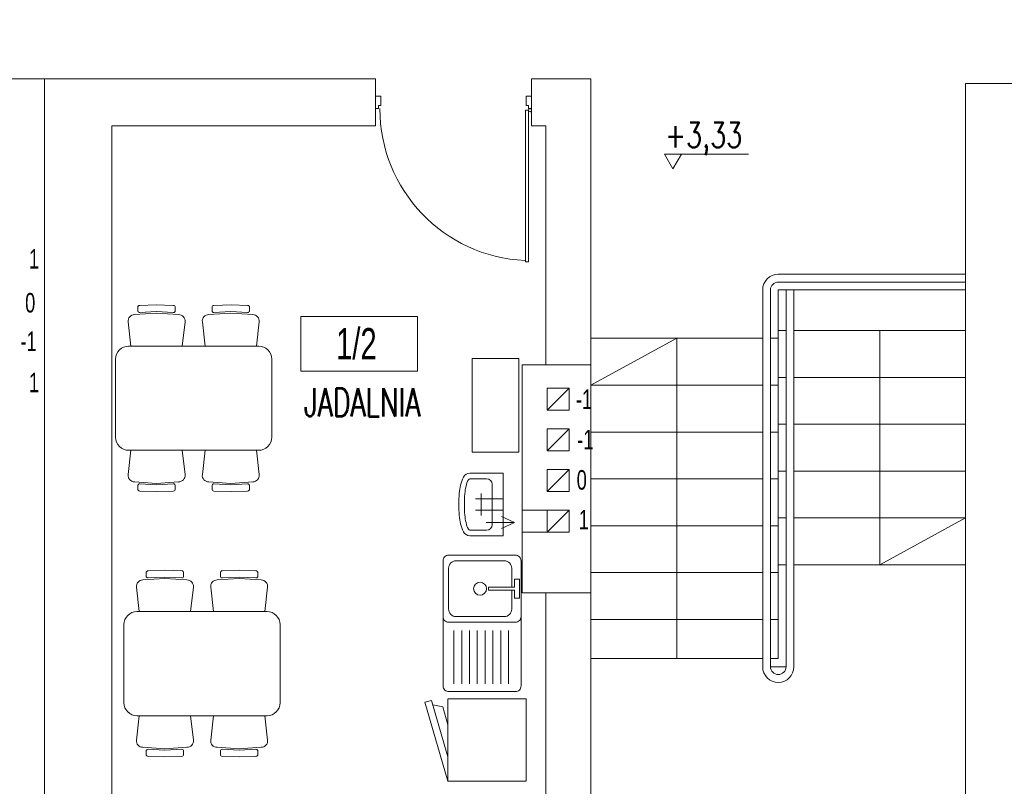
# Model space of a CAD drawing. Header units: millimetres. Extents: x 6354466 to 6508314, y -1889048 to -1342748.
# Tile 84 of 134: x 6389236 to 6395543, y -1660221 to -1655314. Entities that reach past the tile are written whole.
import ezdxf
from ezdxf.enums import TextEntityAlignment as Align

# ---------------------------------------------------------------- set-up
doc = ezdxf.new("R2010")
doc.units = ezdxf.units.MM
doc.header["$PDMODE"] = 3
doc.header["$PDSIZE"] = 10
doc.linetypes.add('DASHED2', pattern=[0.375, 0.25, -0.125])
for name, color, linetype, lineweight in [('drzwi istn', 163, 'Continuous', 5), ('L-4', 92, 'Continuous', 20), ('L-5', 152, 'Continuous', 9), ('L-DIM', 252, 'Continuous', 5), ('L-ISTNIEJĄCE BUDYNKI', 167, 'Continuous', 5), ('L-OPIS', 142, 'Continuous', 9), ('łóżka', 230, 'Continuous', 9)]:
    doc.layers.add(name, color=color, linetype=linetype, lineweight=lineweight)
doc.layers.add('L-9', color=11, linetype='Continuous', plot=False)
doc.styles.add('125', font='cdmsimpl.shx', dxfattribs={"width": 0.7, "height": 125})
doc.styles.add('160', font='simplex.shx', dxfattribs={"width": 0.8, "height": 160})
doc.styles.add('200', font='cdmsimpl.shx', dxfattribs={"width": 0.7, "height": 200})
doc.styles.add('250', font='cdmsimpl.shx', dxfattribs={"width": 0.7, "height": 250})
doc.styles.add('SIM-DIM', font='simplex.shx', dxfattribs={"width": 0.7, "bigfont": 'cdmbigpl.shx'})
doc.dimstyles.new('160', dxfattribs={"dimtxt": 160, "dimasz": 80, "dimexe": 60, "dimexo": 3, "dimgap": 18, "dimtad": 1, "dimdec": 0, "dimlfac": 0.1, "dimrnd": 1, "dimtxsty": '160', "dimblk": 'ARCHTICK', "dimcen": 2.5, "dimdle": 30, "dimadec": 0, "dimazin": 0, "dimtfac": 1, "dimtdec": 0, "dimtix": 1, "dimtmove": 2, "dimatfit": 0, "dimldrblk": 'NONE', "dimfxl": 0, "dimarcsym": 0})

# ---------------------------------------------------------------- blocks, each defined once
blk = doc.blocks.new('PMUI_DRZWI13')
for p, q in [((35, 40), (0, 40)), ((35, -20), (35, 40)), ((965, -20), (965, 40)), ((965, 40), (1000, 40)), ((1000, 40), (1000, -40)), ((0, -40), (20, -40)), ((20, -40), (20, -20)), ((20, -20), (35, -20)), ((20, -50), (20, -60)), ((20, -50), (40, -50)), ((20, -1020), (20, -50)), ((40, -50), (40, -1020)), ((980, -20), (965, -20)), ((980, -40), (980, -20)), ((1000, -40), (980, -40)), ((40, -1020), (20, -1020))]:
    blk.add_line(p, q)
for points in [[(0, 40), (0, -40)], [(20, -50), (20, -1020)]]:
    blk.add_lwpolyline(points)
blk.add_circle((10, -50), 10)
blk.add_arc((-1.9, -39.2), 974.1, 272.72584, 359.95417)
blk = doc.blocks.new('opis pom')
at = {"color": 0}
blk.add_lwpolyline([(252896.7, -40976.9), (253643.9, -40976.9), (253643.9, -41326.9), (252896.7, -41326.9)], close=True, dxfattribs=at)
at = {"layer": 'L-4', "lineweight": 30, "style": '250', "width": 0.7}
blk.add_attdef('2', text='', height=250, dxfattribs=at).set_placement((253252.2, -41151.9), align=Align.MIDDLE_CENTER)
blk = doc.blocks.new('zlewwwf')
at = {"lineweight": 9}
for points in [[(171.02, 258.85), (127.87, 258.85)], [(124.45, 255.29), (124.45, 175.15)], [(132.49, 253.97), (132.49, 219.67)], [(137.49, 253.97), (137.49, 219.67)], [(142.49, 253.97), (142.49, 219.67)], [(147.49, 253.97), (147.49, 219.67)], [(152.49, 253.97), (152.49, 219.67)], [(157.49, 253.97), (157.49, 219.67)], [(162.49, 253.97), (162.49, 219.67)], [(167.49, 253.97), (167.49, 219.67)], [(174.43, 211.28), (174.43, 255.29)]]:
    blk.add_lwpolyline(points, dxfattribs=at)
blk.add_lwpolyline([(170.88, 171.57), (128.03, 171.57, -0.414214), (124.45, 175.15), (124.45, 210.86, -0.414214), (128.03, 214.43), (170.88, 214.43, -0.414214), (174.45, 210.86), (174.45, 175.15, -0.414214)], format="xyb", close=True)
blk.add_lwpolyline([(130.41, 192.02), (130.41, 179.91, 0.414214), (135.17, 175.15), (166.12, 175.15, 0.414214), (170.88, 179.91), (170.88, 206.1, 0.414214), (166.12, 210.86), (135.17, 210.86, 0.414214), (130.41, 206.1), (130.41, 193.99)], format="xyb")
blk.add_lwpolyline([(128.6, 193.99), (145.27, 193.99), (145.27, 192.02), (128.6, 192.02), (128.6, 186.93), (125.56, 186.93), (125.56, 198.98), (128.6, 198.98)], close=True)
at = {"linetype": 'Continuous'}
blk.add_circle((150.74, 193), 4.17, dxfattribs=at)
at = {"lineweight": 9}
for centre, start, end in [((128.03, 255.29), 87.43135, 180), ((170.86, 255.29), 0, 92.56865)]:
    blk.add_arc(centre, 3.57, start, end, dxfattribs=at)
blk = doc.blocks.new('LELELW2')
for points in [[(-29084.29, 5721.74), (-29093.97, 5721.19, -0.414214), (-29095.1, 5722.31), (-29095.1, 5724.2, -0.414214), (-29093.97, 5725.32), (-29084.49, 5725.62), (-29074.6, 5725.32, -0.414214), (-29073.48, 5724.2), (-29073.48, 5722.31, -0.414214), (-29074.6, 5721.19)], [(-29041.47, 5721.74), (-29031.79, 5721.19, 0.414214), (-29030.66, 5722.31), (-29030.66, 5724.2, 0.414214), (-29031.79, 5725.32), (-29041.27, 5725.62), (-29051.16, 5725.32, 0.414214), (-29052.28, 5724.2), (-29052.28, 5722.31, 0.414214), (-29051.16, 5721.19)], [(-29100.38, 5641.85), (-29025.38, 5641.85, 0.414214), (-29017.88, 5649.35), (-29017.88, 5694.35, 0.414214), (-29025.38, 5701.85), (-29100.38, 5701.85, 0.414214), (-29107.88, 5694.35), (-29107.88, 5649.35, 0.414214)], [(-29084.29, 5621.96), (-29093.97, 5622.51, 0.414214), (-29095.1, 5621.39), (-29095.1, 5619.5, 0.414214), (-29093.97, 5618.38), (-29084.49, 5618.08), (-29074.6, 5618.38, 0.414214), (-29073.48, 5619.5), (-29073.48, 5621.39, 0.414214), (-29074.6, 5622.51)], [(-29041.47, 5621.96), (-29031.79, 5622.51, -0.414214), (-29030.66, 5621.39), (-29030.66, 5619.5, -0.414214), (-29031.79, 5618.38), (-29041.27, 5618.08), (-29051.16, 5618.38, -0.414214), (-29052.28, 5619.5), (-29052.28, 5621.39, -0.414214), (-29051.16, 5622.51)]]:
    blk.add_lwpolyline(points, format="xyb", close=True)
for points in [[(-29099.14, 5701.85), (-29100.7, 5715.89, -0.447008), (-29096.97, 5720.05), (-29084.29, 5720.9, -0.436507)], [(-29084.29, 5720.9), (-29071.6, 5720.05, -0.447008), (-29067.88, 5715.89), (-29069.44, 5701.85, -0.382162)], [(-29041.47, 5720.9), (-29054.16, 5720.05, 0.447008), (-29057.89, 5715.89), (-29056.33, 5701.85, 0.382162)], [(-29026.62, 5701.85), (-29025.06, 5715.89, 0.447008), (-29028.79, 5720.05), (-29041.47, 5720.9, 0.436507)], [(-29099.14, 5641.85), (-29100.7, 5627.81, 0.447008), (-29096.97, 5623.65), (-29084.29, 5622.8, 0.436507)], [(-29084.29, 5622.8), (-29071.6, 5623.65, 0.447008), (-29067.88, 5627.81), (-29069.44, 5641.85, 0.382162)], [(-29041.47, 5622.8), (-29054.16, 5623.65, -0.447008), (-29057.89, 5627.81), (-29056.33, 5641.85, -0.382162)], [(-29026.62, 5641.85), (-29025.06, 5627.81, -0.447008), (-29028.79, 5623.65), (-29041.47, 5622.8, -0.436507)]]:
    blk.add_lwpolyline(points, format="xyb")
blk = doc.blocks.new('LOD-WBUD')
at = {"linetype": 'DASHED2'}
for p, q in [((3, 60), (60, 60)), ((60, 0), (3, 0))]:
    blk.add_line(p, q, dxfattribs=at)
for p, q in [((60, 17.89), (71.97, 59.01)), ((60, 0), (76.77, 57.61)), ((71.97, 59.01), (76.77, 57.61)), ((60, 41.14), (63.86, 54.38)), ((70.99, 55.65), (63.86, 54.38))]:
    blk.add_line(p, q)
blk = doc.blocks.new('GTTG')
at = {"ltscale": 8}
blk.add_line((69307.4, -87535.9), (69307.4, -87009.6), dxfattribs=at)
at = {"ltscale": 8, "xscale": -8.771929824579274, "yscale": 8.771929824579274, "zscale": 8.771929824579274, "rotation": 180}
blk.add_blockref('LOD-WBUD', (68781.1, -87009.6), dxfattribs=at)
blk = doc.blocks.new('UMYW-40')
for p, q in [((-22.5, -24), (-22.5, 0)), ((-22.5, 0), (22.5, 0)), ((-4, 0), (-4, -20)), ((4, 0), (4, -20)), ((22.5, 0), (22.5, -24)), ((-18.5, -24), (-18.5, -12)), ((-14.5, -8), (14.5, -8)), ((18.5, -12), (18.5, -24)), ((8, -16), (-8, -16))]:
    blk.add_line(p, q)
for points in [[(-22.5, -24, 0.279373), (-19.68, -28.66, 0.067138), (-13.93, -30.74, 0.030914), (-7.98, -31.64, 0.022334), (0, -32, 0.022334), (7.98, -31.64, 0.030914), (13.93, -30.74, 0.067138), (19.68, -28.66, 0.279373), (22.5, -24, 0.279373)], [(-18.5, -24, 0.279373), (-17.83, -25.11, 0.067138), (-13.08, -26.83, 0.030914), (-7.63, -27.66, 0.022334), (0, -28, 0.022334), (7.63, -27.66, 0.030914), (13.08, -26.83, 0.067138), (17.83, -25.11, 0.279373), (18.5, -24, 0.279373)]]:
    blk.add_lwpolyline(points, format="xyb")
for centre, start, end in [((-14.5, -12), 90, 180), ((14.5, -12), 0, 90)]:
    blk.add_arc(centre, 4, start, end)
blk = doc.blocks.new('_ArchTick')
at = {"color": 0, "linetype": 'ByBlock', "const_width": 0.15}
blk.add_lwpolyline([(-0.5, -0.5), (0.5, 0.5)], dxfattribs=at)
blk = doc.blocks.new('*D276')
at = {"layer": 'Defpoints', "color": 0, "transparency": 16777216}
for p in [(6413285.3, -1646723.4), (6382504.7, -1660693.4), (6383200.3, -1660693.4)]:
    blk.add_point(p, dxfattribs=at)
at = {"layer": 'L-DIM', "color": 0, "lineweight": -2, "ltscale": 10, "transparency": 16777216}
for p, q in [((6382584.7, -1646723.4), (6382444.7, -1646723.4)), ((6382504.7, -1646693.4), (6382504.7, -1660723.4)), ((6382584.7, -1660693.4), (6382444.7, -1660693.4))]:
    blk.add_line(p, q, dxfattribs=at)
at = {"layer": 'L-DIM', "color": 0, "linetype": 'ByBlock', "lineweight": -2, "transparency": 16777216, "xscale": 80, "yscale": 80, "zscale": 80}
for p, rotation in [((6382504.7, -1646723.4), 90), ((6382504.7, -1660693.4), 270)]:
    blk.add_blockref('_ArchTick', p, dxfattribs=dict(at, rotation=rotation))
at = {"layer": 'L-DIM', "color": 0, "ltscale": 10, "transparency": 16777216, "insert": (6382406.7, -1653708.4), "char_height": 160, "attachment_point": 5, "rotation": 90, "style": '160'}
blk.add_mtext('1397', dxfattribs=at)
blk = doc.blocks.new('_None')

msp = doc.modelspace()

# ---------------------------------------------------------------- linework, layer by layer
at = {"layer": 'L-ISTNIEJĄCE BUDYNKI'}
for p, q in [((6388955.3, -1655693.4), (6389395.3, -1655693.4)), ((6389395.3, -1655693.4), (6389395.3, -1660693.4)), ((6389395.3, -1655693.4), (6391515.3, -1655693.4)), ((6391515.3, -1655693.4), (6391515.3, -1655993.4)), ((6392515.3, -1655693.4), (6392515.3, -1655993.4)), ((6392515.3, -1655693.4), (6392895.3, -1655693.4)), ((6392895.3, -1655693.4), (6392895.3, -1660303.4)), ((6395295.3, -1655723.4), (6395295.3, -1660303.4)), ((6395295.3, -1655723.4), (6396475.3, -1655723.4)), ((6389825.3, -1655993.4), (6391515.3, -1655993.4)), ((6389825.3, -1655993.4), (6389825.3, -1660303.4)), ((6392515.3, -1655993.4), (6392605.3, -1655993.4)), ((6392605.3, -1655993.4), (6392605.3, -1657523.4)), ((6394095.3, -1656943.4), (6395295.3, -1656943.4)), ((6394095.3, -1656993.4), (6395295.3, -1656993.4)), ((6393995.3, -1659455.6), (6393995.3, -1657043.4)), ((6394045.3, -1659455.6), (6394045.3, -1657043.4)), ((6394095.3, -1658803.4), (6394095.3, -1657043.4)), ((6394095.3, -1657043.4), (6395295.3, -1657043.4)), ((6394145.3, -1659455.6), (6394145.3, -1657043.4)), ((6394195.3, -1659455.6), (6394195.3, -1657043.4)), ((6394195.3, -1657303.4), (6395295.3, -1657303.4)), ((6394745.3, -1657303.4), (6394745.3, -1658803.4)), ((6392895.3, -1657353.4), (6393995.3, -1657353.4)), ((6393445.3, -1657353.4), (6392895.3, -1657653.4)), ((6393445.3, -1659403.4), (6393445.3, -1657353.4)), ((6394045.3, -1657353.4), (6394095.3, -1657353.4)), ((6392455.3, -1657523.4), (6392895.3, -1657523.4)), ((6392455.3, -1657523.4), (6392455.3, -1658453.4)), ((6394195.3, -1657603.4), (6395295.3, -1657603.4)), ((6392615.3, -1657813.4), (6392755.3, -1657673.4)), ((6392615.3, -1657813.4), (6392755.3, -1657673.4)), ((6392895.3, -1657653.4), (6393995.3, -1657653.4)), ((6394045.3, -1657653.4), (6394095.3, -1657653.4)), ((6392615.3, -1658073.4), (6392755.3, -1657933.4)), ((6392895.3, -1657953.4), (6393995.3, -1657953.4)), ((6394045.3, -1657953.4), (6394095.3, -1657953.4)), ((6394195.3, -1657903.4), (6395295.3, -1657903.4)), ((6392615.3, -1658333.4), (6392755.3, -1658193.4)), ((6394195.3, -1658203.4), (6395295.3, -1658203.4)), ((6392895.3, -1658253.4), (6393995.3, -1658253.4)), ((6394045.3, -1658253.4), (6394095.3, -1658253.4)), ((6392455.3, -1658453.4), (6392455.3, -1658593.4)), ((6392455.3, -1658453.4), (6392755.3, -1658453.4)), ((6392615.3, -1658593.4), (6392755.3, -1658453.4)), ((6392755.3, -1658453.4), (6392755.3, -1658593.4)), ((6392404.7, -1658531.8), (6392322.9, -1658493.4)), ((6394195.3, -1658503.4), (6395295.3, -1658503.4)), ((6394745.3, -1658803.4), (6395295.3, -1658503.4)), ((6392404.7, -1658531.8), (6392223.6, -1658531.8)), ((6392404.7, -1658531.8), (6392322.9, -1658570.1)), ((6392895.3, -1658553.4), (6393995.3, -1658553.4)), ((6394045.3, -1658553.4), (6394095.3, -1658553.4)), ((6392455.3, -1658593.4), (6392455.3, -1658983.4)), ((6392755.3, -1658593.4), (6392455.3, -1658593.4)), ((6394095.3, -1658803.4), (6394145.3, -1658803.4)), ((6394195.3, -1658803.4), (6395295.3, -1658803.4)), ((6392895.3, -1658853.4), (6393995.3, -1658853.4)), ((6392455.3, -1658983.4), (6392895.3, -1658983.4)), ((6392605.3, -1658983.4), (6392605.3, -1660303.4)), ((6392895.3, -1659153.4), (6393995.3, -1659153.4)), ((6392895.3, -1659403.4), (6393995.3, -1659403.4)), ((6394045.3, -1659455.6), (6394145.3, -1659455.6))]:
    msp.add_line(p, q, dxfattribs=at)
at = {"layer": 'L-ISTNIEJĄCE BUDYNKI', "ltscale": 10}
for p, q in [((6394145.3, -1657303.4), (6394095.3, -1657303.4)), ((6394145.3, -1657603.4), (6394095.3, -1657603.4)), ((6394145.3, -1657903.4), (6394095.3, -1657903.4)), ((6394145.3, -1658203.4), (6394095.3, -1658203.4)), ((6394145.3, -1658503.4), (6394095.3, -1658503.4)), ((6394095.3, -1658803.4), (6394095.3, -1659403.4)), ((6394045.3, -1658853.4), (6394095.3, -1658853.4)), ((6394045.3, -1659153.4), (6394095.3, -1659153.4)), ((6394095.3, -1659403.4), (6394045.3, -1659403.4))]:
    msp.add_line(p, q, dxfattribs=at)
at = {"layer": 'L-ISTNIEJĄCE BUDYNKI'}
for points in [[(6392615.3, -1657813.4), (6392755.3, -1657813.4), (6392755.3, -1657673.4), (6392615.3, -1657673.4)], [(6392615.3, -1657813.4), (6392755.3, -1657813.4), (6392755.3, -1657673.4), (6392615.3, -1657673.4)], [(6392615.3, -1658073.4), (6392755.3, -1658073.4), (6392755.3, -1657933.4), (6392615.3, -1657933.4)], [(6392615.3, -1658333.4), (6392755.3, -1658333.4), (6392755.3, -1658193.4), (6392615.3, -1658193.4)], [(6392615.3, -1658593.4), (6392755.3, -1658593.4), (6392755.3, -1658453.4), (6392615.3, -1658453.4)]]:
    msp.add_lwpolyline(points, close=True, dxfattribs=at)
for centre, radius, start, end in [((6394095.3, -1657043.4), 100, 90, 180), ((6394095.3, -1657043.4), 50, 90, 180), ((6394095.3, -1659455.6), 100, 180, 0), ((6394095.3, -1659455.6), 50, 180, 0)]:
    msp.add_arc(centre, radius, start, end, dxfattribs=at)
at = {"layer": 'L-OPIS'}
msp.add_lwpolyline([(6393475.3, -1656174.6), (6393420.4, -1656269.7), (6393365.5, -1656174.6), (6393904.5, -1656174.6)], dxfattribs=at)
at = {"layer": 'łóżka', "ltscale": 8}
msp.add_line((6392479.3, -1659662.1), (6392479.3, -1660188.5), dxfattribs=at)
msp.add_lwpolyline([(6392433.4, -1657481.9), (6392433.4, -1658081.9), (6392133.4, -1658081.9), (6392133.4, -1657481.9)], close=True, dxfattribs=at)

# ---------------------------------------------------------------- block references
at = {"layer": 'drzwi istn', "xscale": -1}
msp.add_blockref('PMUI_DRZWI13', (6392515.3, -1655843.4), dxfattribs=at)
at = {"layer": 'L-5'}
ref = msp.add_blockref('opis pom', (6138140.3, -1616236.1), dxfattribs=at)
ref.add_attrib('2', '1/2', dxfattribs={"layer": 'L-4', "height": 200, "style": '200', "width": 0.7}).set_placement((6391392.5, -1657388), align=Align.MIDDLE_CENTER)
at = {"layer": 'łóżka', "ltscale": 8, "xscale": -11.11111111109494, "yscale": 11.11111111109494, "zscale": 11.11111111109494}
for p in [(6067429.4, -1720757.3), (6067482.9, -1722456.4)]:
    msp.add_blockref('LELELW2', p, dxfattribs=at)
at = {"layer": 'łóżka', "ltscale": 8}
for name, p, xscale, yscale, zscale, rotation in [('UMYW-40', (6392333.4, -1658417), -8.888888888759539, 8.888888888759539, 8.888888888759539, 269.9999997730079), ('zlewwwf', (6393692.2, -1657026), 10, 10, 10, 180)]:
    msp.add_blockref(name, p, dxfattribs=dict(at, xscale=xscale, yscale=yscale, zscale=zscale, rotation=rotation))
at = {"layer": 'łóżka', "ltscale": 8, "rotation": 180}
msp.add_blockref('GTTG', (6461286.7, -1747198), dxfattribs=at)

# ---------------------------------------------------------------- texts
at = {"layer": 'L-9', "ltscale": 0.5, "style": 'SIM-DIM', "width": 0.7}
msp.add_text('JADALNIA', height=180, dxfattribs=at).set_placement((6391057.3, -1657853.2))
at = {"layer": 'L-ISTNIEJĄCE BUDYNKI', "style": '125', "width": 0.7}
for s, p in [('1', (6389295.2, -1656907.1, 0)), ('0', (6389270.7, -1657188.4, 0)), ('-1', (6389240.9, -1657434.7, 0)), ('1', (6389295.2, -1657698.8, 0)), ('-1', (6392799.3, -1657806, 0)), ('-1', (6392807.3, -1658064.5, 0)), ('0', (6392803.9, -1658322.1, 0)), ('1', (6392817.1, -1658576.7, 0))]:
    msp.add_text(s, height=125, dxfattribs=at).set_placement(p)
at = {"layer": 'L-OPIS', "style": '160', "width": 0.75}
msp.add_text('+3,33', height=160, dxfattribs=at).set_placement((6393371.1, -1656132))

# ---------------------------------------------------------------- dimensions: what is measured, and where the dimension line sits
at = {"layer": 'L-DIM', "ltscale": 10}
dim = msp.add_linear_dim(base=(6382504.7, -1660693.4), p1=(6413285.3, -1646723.4), p2=(6383200.3, -1660693.4), angle=90, dimstyle='160', override={"dimlfac": 0.1}, dxfattribs=at)
dim.commit()
dim.dimension.update_dxf_attribs({"geometry": '*D276', "text_midpoint": (6382406.7, -1653708.4)})

doc.saveas('drawing.dxf')
